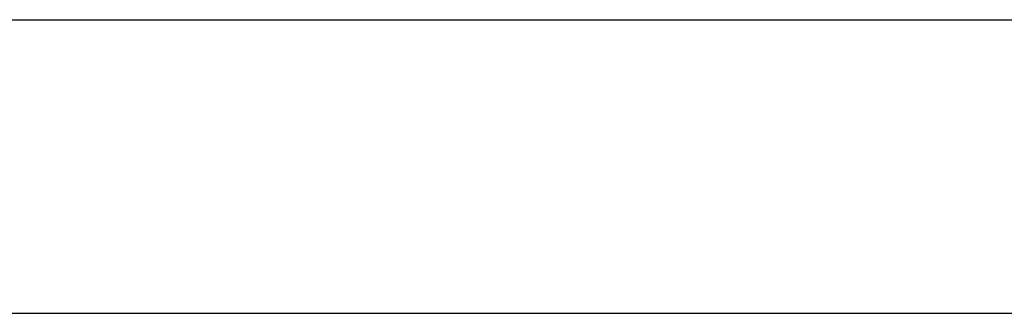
# Model space of a CAD drawing. Header units: millimetres. Extents: x -206 to 214, y -182 to 189.
# Tile 179 of 256: x 83.42 to 98.53, y 116.53 to 121.03. Entities that reach past the tile are written whole.
import ezdxf

# ---------------------------------------------------------------- set-up
doc = ezdxf.new("R2010")
doc.units = ezdxf.units.MM
doc.layers.add('Default', color=7, linetype='Continuous', true_color=0x000000)

msp = doc.modelspace()

# ---------------------------------------------------------------- linework, layer by layer
at = {"layer": 'Default'}
for p, q in [((-195.811, 121.031, 723.503), (204.189, 121.031, 723.503)), ((-195.811, 121.031, 816.503), (204.189, 121.031, 816.503))]:
    msp.add_line(p, q, dxfattribs=at)
for points in [[(-195.811, 116.531, 723.503), (4.189, 116.531, 723.503), (204.189, 116.531, 723.503)], [(-195.811, 116.531, 816.503), (4.189, 116.531, 816.503), (204.189, 116.531, 816.503)], [(-195.811, 116.531, 770.003), (4.189, 116.531, 770.003), (204.189, 116.531, 770.003)]]:
    msp.add_open_spline(points, degree=2, dxfattribs=at)

doc.saveas('drawing.dxf')
